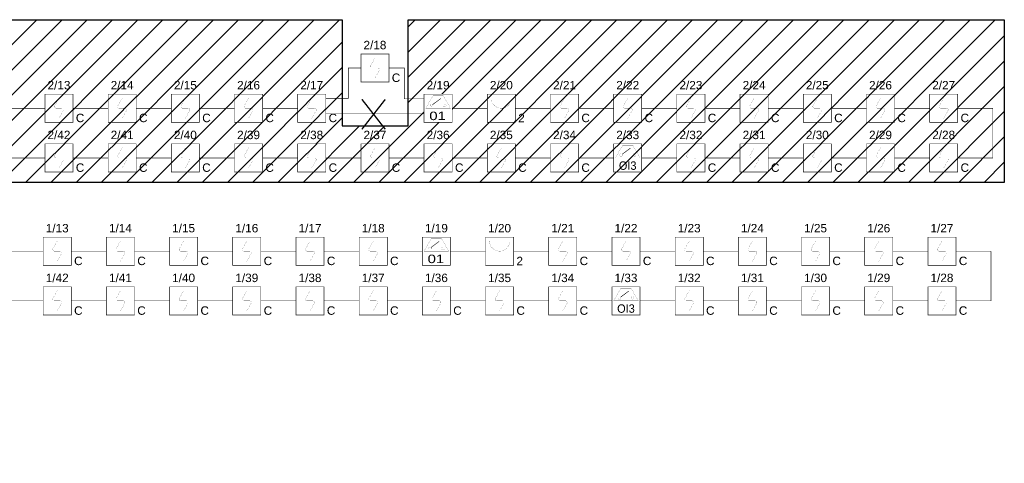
# Model space of a CAD drawing. Header units: millimetres. Extents: x 4005 to 9827, y 3530 to 6829.
# Tile 4 of 5: x 6669 to 8422, y 5596 to 6385. Entities that reach past the tile are written whole.
import ezdxf
from ezdxf.enums import TextEntityAlignment as Align

# ---------------------------------------------------------------- set-up
doc = ezdxf.new("R2010")
doc.units = ezdxf.units.MM
doc.set_wipeout_variables(frame=1)
for name, color, linetype in [('_IE_SAP_elementy', 1, 'Continuous'), ('_IE_SSP istniejace', 251, 'Continuous'), ('_IT_YnTKSYewk 1x2x08', 240, 'Continuous'), ('POLON ALFA', 150, 'Continuous'), ('SAP_elementy', 1, 'Continuous'), ('SchSec_adres_wejscia', 4, 'Continuous')]:
    doc.layers.add(name, color=color, linetype=linetype)
doc.styles.add('ARIAL', font='txt')
doc.styles.get("Standard").update_dxf_attribs({"font": 'arial.ttf'})

# ---------------------------------------------------------------- blocks, each defined once
blk = doc.blocks.new('*U107')
blk.add_wipeout([(-12.5, -12.5), (-12.5, 12.5), (12.5, 12.5), (12.5, -12.5)])
at = {"const_width": 0.5}
blk.add_lwpolyline([(-12.5, -12.5), (-12.5, 12.5), (12.5, 12.5), (12.5, -12.5)], close=True, dxfattribs=at)
at = {"const_width": 0.1}
blk.add_lwpolyline([(0, 9), (-3.79, 2.23, 0.572988), (-2.48, 0), (2.48, 0, -0.572988), (3.79, -2.23), (0, -9)], format="xyb", dxfattribs=at)
at = {"insert": (15, -12.5), "char_height": 7.5, "attachment_point": 7}
blk.add_mtext_dynamic_manual_height_columns('\\pxql;{\\fArial|b0|i0|c238|p34;C}', width=19.2438, gutter_width=10, heights=[0], dxfattribs=at)
blk = doc.blocks.new('*U112')
blk.add_wipeout([(-25, -25), (-25, 25), (25, 25), (25, -25)])
at = {"const_width": 1}
blk.add_lwpolyline([(-25, -25), (-25, 25), (25, 25), (25, -25)], close=True, dxfattribs=at)
at = {"const_width": 0.2}
blk.add_lwpolyline([(-18, 18), (-18, 18, 0.414214), (0, 0), (0, 0), (0, -18), (0, 0), (0, 0, 0.414214), (18, 18), (18, 18)], format="xyb", dxfattribs=at)
at = {"insert": (30, -25), "char_height": 15, "attachment_point": 7}
blk.add_mtext_dynamic_manual_height_columns('\\pxql;2', width=19.244, gutter_width=10, heights=[0], dxfattribs=at)
at = {"layer": 'SchSec_adres_wejscia', "flags": 8}
blk.add_attdef('WEJ_1', text='', height=16, dxfattribs=at).set_placement((0, 29), align=Align.CENTER)
blk = doc.blocks.new('*U115')
blk.add_wipeout([(-12.5, -12.5), (-12.5, 12.5), (12.5, 12.5), (12.5, -12.5)])
at = {"const_width": 0.5}
blk.add_lwpolyline([(-12.5, -12.5), (-12.5, 12.5), (12.5, 12.5), (12.5, -12.5)], close=True, dxfattribs=at)
at = {"const_width": 0.1}
blk.add_lwpolyline([(0, 9), (-3.79, 2.23, 0.572988), (-2.48, 0), (2.48, 0, -0.572988), (3.79, -2.23), (0, -9)], format="xyb", dxfattribs=at)
at = {"insert": (15, -12.5), "char_height": 7.5, "attachment_point": 7}
blk.add_mtext_dynamic_manual_height_columns('\\pxql;{\\fArial|b0|i0|c238|p34;C}', width=19.2438, gutter_width=10, heights=[0], dxfattribs=at)
blk = doc.blocks.new('*U117')
blk.add_wipeout([(-12.5, -12.5), (-12.5, 12.5), (12.5, 12.5), (12.5, -12.5)])
at = {"const_width": 0.5}
blk.add_lwpolyline([(-12.5, -12.5), (-12.5, 12.5), (12.5, 12.5), (12.5, -12.5)], close=True, dxfattribs=at)
at = {"const_width": 0.1}
blk.add_lwpolyline([(0, 9), (-3.79, 2.23, 0.572988), (-2.48, 0), (2.48, 0, -0.572988), (3.79, -2.23), (0, -9)], format="xyb", dxfattribs=at)
at = {"insert": (15, -12.5), "char_height": 7.5, "attachment_point": 7}
blk.add_mtext_dynamic_manual_height_columns('\\pxql;{\\fArial|b0|i0|c238|p34;C}', width=19.2438, gutter_width=10, heights=[0], dxfattribs=at)
blk = doc.blocks.new('*U119')
blk.add_wipeout([(-12.5, -12.5), (-12.5, 12.5), (12.5, 12.5), (12.5, -12.5)])
at = {"const_width": 0.5}
blk.add_lwpolyline([(-12.5, -12.5), (-12.5, 12.5), (12.5, 12.5), (12.5, -12.5)], close=True, dxfattribs=at)
at = {"const_width": 0.1}
blk.add_lwpolyline([(0, 9), (-3.79, 2.23, 0.572988), (-2.48, 0), (2.48, 0, -0.572988), (3.79, -2.23), (0, -9)], format="xyb", dxfattribs=at)
at = {"insert": (15, -12.5), "char_height": 7.5, "attachment_point": 7}
blk.add_mtext_dynamic_manual_height_columns('\\pxql;{\\fArial|b0|i0|c238|p34;C}', width=19.2438, gutter_width=10, heights=[0], dxfattribs=at)
blk = doc.blocks.new('*U121')
blk.add_wipeout([(-12.5, -12.5), (-12.5, 12.5), (12.5, 12.5), (12.5, -12.5)])
at = {"const_width": 0.5}
blk.add_lwpolyline([(-12.5, -12.5), (-12.5, 12.5), (12.5, 12.5), (12.5, -12.5)], close=True, dxfattribs=at)
at = {"const_width": 0.1}
blk.add_lwpolyline([(0, 9), (-3.79, 2.23, 0.572988), (-2.48, 0), (2.48, 0, -0.572988), (3.79, -2.23), (0, -9)], format="xyb", dxfattribs=at)
at = {"insert": (15, -12.5), "char_height": 7.5, "attachment_point": 7}
blk.add_mtext_dynamic_manual_height_columns('\\pxql;{\\fArial|b0|i0|c238|p34;C}', width=19.2438, gutter_width=10, heights=[0], dxfattribs=at)
blk = doc.blocks.new('*U123')
blk.add_wipeout([(-12.5, -12.5), (-12.5, 12.5), (12.5, 12.5), (12.5, -12.5)])
at = {"const_width": 0.5}
blk.add_lwpolyline([(-12.5, -12.5), (-12.5, 12.5), (12.5, 12.5), (12.5, -12.5)], close=True, dxfattribs=at)
at = {"const_width": 0.1}
blk.add_lwpolyline([(0, 9), (-3.79, 2.23, 0.572988), (-2.48, 0), (2.48, 0, -0.572988), (3.79, -2.23), (0, -9)], format="xyb", dxfattribs=at)
at = {"insert": (15, -12.5), "char_height": 7.5, "attachment_point": 7}
blk.add_mtext_dynamic_manual_height_columns('\\pxql;{\\fArial|b0|i0|c238|p34;C}', width=19.2438, gutter_width=10, heights=[0], dxfattribs=at)
blk = doc.blocks.new('*U125')
blk.add_wipeout([(-12.5, -12.5), (-12.5, 12.5), (12.5, 12.5), (12.5, -12.5)])
at = {"const_width": 0.5}
blk.add_lwpolyline([(-12.5, -12.5), (-12.5, 12.5), (12.5, 12.5), (12.5, -12.5)], close=True, dxfattribs=at)
at = {"const_width": 0.1}
blk.add_lwpolyline([(0, 9), (-3.79, 2.23, 0.572988), (-2.48, 0), (2.48, 0, -0.572988), (3.79, -2.23), (0, -9)], format="xyb", dxfattribs=at)
at = {"insert": (15, -12.5), "char_height": 7.5, "attachment_point": 7}
blk.add_mtext_dynamic_manual_height_columns('\\pxql;{\\fArial|b0|i0|c238|p34;C}', width=19.2438, gutter_width=10, heights=[0], dxfattribs=at)
blk = doc.blocks.new('*U127')
blk.add_wipeout([(-12.5, -12.5), (-12.5, 12.5), (12.5, 12.5), (12.5, -12.5)])
at = {"const_width": 0.5}
blk.add_lwpolyline([(-12.5, -12.5), (-12.5, 12.5), (12.5, 12.5), (12.5, -12.5)], close=True, dxfattribs=at)
at = {"const_width": 0.1}
blk.add_lwpolyline([(0, 9), (-3.79, 2.23, 0.572988), (-2.48, 0), (2.48, 0, -0.572988), (3.79, -2.23), (0, -9)], format="xyb", dxfattribs=at)
at = {"insert": (15, -12.5), "char_height": 7.5, "attachment_point": 7}
blk.add_mtext_dynamic_manual_height_columns('\\pxql;{\\fArial|b0|i0|c238|p34;C}', width=19.2438, gutter_width=10, heights=[0], dxfattribs=at)
blk = doc.blocks.new('*U129')
blk.add_wipeout([(-12.5, -12.5), (-12.5, 12.5), (12.5, 12.5), (12.5, -12.5)])
at = {"const_width": 0.5}
blk.add_lwpolyline([(-12.5, -12.5), (-12.5, 12.5), (12.5, 12.5), (12.5, -12.5)], close=True, dxfattribs=at)
at = {"const_width": 0.1}
blk.add_lwpolyline([(0, 9), (-3.79, 2.23, 0.572988), (-2.48, 0), (2.48, 0, -0.572988), (3.79, -2.23), (0, -9)], format="xyb", dxfattribs=at)
at = {"insert": (15, -12.5), "char_height": 7.5, "attachment_point": 7}
blk.add_mtext_dynamic_manual_height_columns('\\pxql;{\\fArial|b0|i0|c238|p34;C}', width=19.2438, gutter_width=10, heights=[0], dxfattribs=at)
blk = doc.blocks.new('*U132')
blk.add_wipeout([(-12.5, -12.5), (-12.5, 12.5), (12.5, 12.5), (12.5, -12.5)])
at = {"const_width": 0.5}
blk.add_lwpolyline([(-12.5, -12.5), (-12.5, 12.5), (12.5, 12.5), (12.5, -12.5)], close=True, dxfattribs=at)
at = {"const_width": 0.1}
blk.add_lwpolyline([(0, 9), (-3.79, 2.23, 0.572988), (-2.48, 0), (2.48, 0, -0.572988), (3.79, -2.23), (0, -9)], format="xyb", dxfattribs=at)
at = {"insert": (15, -12.5), "char_height": 7.5, "attachment_point": 7}
blk.add_mtext_dynamic_manual_height_columns('\\pxql;{\\fArial|b0|i0|c238|p34;C}', width=19.2438, gutter_width=10, heights=[0], dxfattribs=at)
blk = doc.blocks.new('*U134')
blk.add_wipeout([(-12.5, -12.5), (-12.5, 12.5), (12.5, 12.5), (12.5, -12.5)])
at = {"const_width": 0.5}
blk.add_lwpolyline([(-12.5, -12.5), (-12.5, 12.5), (12.5, 12.5), (12.5, -12.5)], close=True, dxfattribs=at)
at = {"const_width": 0.1}
blk.add_lwpolyline([(0, 9), (-3.79, 2.23, 0.572988), (-2.48, 0), (2.48, 0, -0.572988), (3.79, -2.23), (0, -9)], format="xyb", dxfattribs=at)
at = {"insert": (15, -12.5), "char_height": 7.5, "attachment_point": 7}
blk.add_mtext_dynamic_manual_height_columns('\\pxql;{\\fArial|b0|i0|c238|p34;C}', width=19.2438, gutter_width=10, heights=[0], dxfattribs=at)
blk = doc.blocks.new('*U136')
blk.add_wipeout([(-12.5, -12.5), (-12.5, 12.5), (12.5, 12.5), (12.5, -12.5)])
at = {"const_width": 0.5}
blk.add_lwpolyline([(-12.5, -12.5), (-12.5, 12.5), (12.5, 12.5), (12.5, -12.5)], close=True, dxfattribs=at)
at = {"const_width": 0.1}
blk.add_lwpolyline([(0, 9), (-3.79, 2.23, 0.572988), (-2.48, 0), (2.48, 0, -0.572988), (3.79, -2.23), (0, -9)], format="xyb", dxfattribs=at)
at = {"insert": (15, -12.5), "char_height": 7.5, "attachment_point": 7}
blk.add_mtext_dynamic_manual_height_columns('\\pxql;{\\fArial|b0|i0|c238|p34;C}', width=19.2438, gutter_width=10, heights=[0], dxfattribs=at)
blk = doc.blocks.new('*U138')
blk.add_wipeout([(-12.5, -12.5), (-12.5, 12.5), (12.5, 12.5), (12.5, -12.5)])
at = {"const_width": 0.5}
blk.add_lwpolyline([(-12.5, -12.5), (-12.5, 12.5), (12.5, 12.5), (12.5, -12.5)], close=True, dxfattribs=at)
at = {"const_width": 0.1}
blk.add_lwpolyline([(0, 9), (-3.79, 2.23, 0.572988), (-2.48, 0), (2.48, 0, -0.572988), (3.79, -2.23), (0, -9)], format="xyb", dxfattribs=at)
at = {"insert": (15, -12.5), "char_height": 7.5, "attachment_point": 7}
blk.add_mtext_dynamic_manual_height_columns('\\pxql;{\\fArial|b0|i0|c238|p34;C}', width=19.2438, gutter_width=10, heights=[0], dxfattribs=at)
blk = doc.blocks.new('*U143')
blk.add_wipeout([(-12.5, -12.5), (-12.5, 12.5), (12.5, 12.5), (12.5, -12.5)])
at = {"const_width": 0.5}
blk.add_lwpolyline([(-12.5, -12.5), (-12.5, 12.5), (12.5, 12.5), (12.5, -12.5)], close=True, dxfattribs=at)
at = {"const_width": 0.1}
blk.add_lwpolyline([(0, 9), (-3.79, 2.23, 0.572988), (-2.48, 0), (2.48, 0, -0.572988), (3.79, -2.23), (0, -9)], format="xyb", dxfattribs=at)
at = {"insert": (15, -12.5), "char_height": 7.5, "attachment_point": 7}
blk.add_mtext_dynamic_manual_height_columns('\\pxql;{\\fArial|b0|i0|c238|p34;C}', width=19.2438, gutter_width=10, heights=[0], dxfattribs=at)
blk = doc.blocks.new('*U145')
blk.add_wipeout([(-12.5, -12.5), (-12.5, 12.5), (12.5, 12.5), (12.5, -12.5)])
at = {"const_width": 0.5}
blk.add_lwpolyline([(-12.5, -12.5), (-12.5, 12.5), (12.5, 12.5), (12.5, -12.5)], close=True, dxfattribs=at)
at = {"const_width": 0.1}
blk.add_lwpolyline([(0, 9), (-3.79, 2.23, 0.572988), (-2.48, 0), (2.48, 0, -0.572988), (3.79, -2.23), (0, -9)], format="xyb", dxfattribs=at)
at = {"insert": (15, -12.5), "char_height": 7.5, "attachment_point": 7}
blk.add_mtext_dynamic_manual_height_columns('\\pxql;{\\fArial|b0|i0|c238|p34;C}', width=19.2438, gutter_width=10, heights=[0], dxfattribs=at)
blk = doc.blocks.new('*U147')
blk.add_wipeout([(-12.5, -12.5), (-12.5, 12.5), (12.5, 12.5), (12.5, -12.5)])
at = {"const_width": 0.5}
blk.add_lwpolyline([(-12.5, -12.5), (-12.5, 12.5), (12.5, 12.5), (12.5, -12.5)], close=True, dxfattribs=at)
at = {"const_width": 0.1}
blk.add_lwpolyline([(0, 9), (-3.79, 2.23, 0.572988), (-2.48, 0), (2.48, 0, -0.572988), (3.79, -2.23), (0, -9)], format="xyb", dxfattribs=at)
at = {"insert": (15, -12.5), "char_height": 7.5, "attachment_point": 7}
blk.add_mtext_dynamic_manual_height_columns('\\pxql;{\\fArial|b0|i0|c238|p34;C}', width=19.2438, gutter_width=10, heights=[0], dxfattribs=at)
blk = doc.blocks.new('*U149')
blk.add_wipeout([(-12.5, -12.5), (-12.5, 12.5), (12.5, 12.5), (12.5, -12.5)])
at = {"const_width": 0.5}
blk.add_lwpolyline([(-12.5, -12.5), (-12.5, 12.5), (12.5, 12.5), (12.5, -12.5)], close=True, dxfattribs=at)
at = {"const_width": 0.1}
blk.add_lwpolyline([(0, 9), (-3.79, 2.23, 0.572988), (-2.48, 0), (2.48, 0, -0.572988), (3.79, -2.23), (0, -9)], format="xyb", dxfattribs=at)
at = {"insert": (15, -12.5), "char_height": 7.5, "attachment_point": 7}
blk.add_mtext_dynamic_manual_height_columns('\\pxql;{\\fArial|b0|i0|c238|p34;C}', width=19.2438, gutter_width=10, heights=[0], dxfattribs=at)
blk = doc.blocks.new('*U151')
blk.add_wipeout([(-12.5, -12.5), (-12.5, 12.5), (12.5, 12.5), (12.5, -12.5)])
at = {"const_width": 0.5}
blk.add_lwpolyline([(-12.5, -12.5), (-12.5, 12.5), (12.5, 12.5), (12.5, -12.5)], close=True, dxfattribs=at)
at = {"const_width": 0.1}
blk.add_lwpolyline([(0, 9), (-3.79, 2.23, 0.572988), (-2.48, 0), (2.48, 0, -0.572988), (3.79, -2.23), (0, -9)], format="xyb", dxfattribs=at)
at = {"insert": (15, -12.5), "char_height": 7.5, "attachment_point": 7}
blk.add_mtext_dynamic_manual_height_columns('\\pxql;{\\fArial|b0|i0|c238|p34;C}', width=19.2438, gutter_width=10, heights=[0], dxfattribs=at)
blk = doc.blocks.new('*U153')
blk.add_wipeout([(-12.5, -12.5), (-12.5, 12.5), (12.5, 12.5), (12.5, -12.5)])
at = {"const_width": 0.5}
blk.add_lwpolyline([(-12.5, -12.5), (-12.5, 12.5), (12.5, 12.5), (12.5, -12.5)], close=True, dxfattribs=at)
at = {"const_width": 0.1}
blk.add_lwpolyline([(0, 9), (-3.79, 2.23, 0.572988), (-2.48, 0), (2.48, 0, -0.572988), (3.79, -2.23), (0, -9)], format="xyb", dxfattribs=at)
at = {"insert": (15, -12.5), "char_height": 7.5, "attachment_point": 7}
blk.add_mtext_dynamic_manual_height_columns('\\pxql;{\\fArial|b0|i0|c238|p34;C}', width=19.2438, gutter_width=10, heights=[0], dxfattribs=at)
blk = doc.blocks.new('*U155')
blk.add_wipeout([(-12.5, -12.5), (-12.5, 12.5), (12.5, 12.5), (12.5, -12.5)])
at = {"const_width": 0.5}
blk.add_lwpolyline([(-12.5, -12.5), (-12.5, 12.5), (12.5, 12.5), (12.5, -12.5)], close=True, dxfattribs=at)
at = {"const_width": 0.1}
blk.add_lwpolyline([(0, 9), (-3.79, 2.23, 0.572988), (-2.48, 0), (2.48, 0, -0.572988), (3.79, -2.23), (0, -9)], format="xyb", dxfattribs=at)
at = {"insert": (15, -12.5), "char_height": 7.5, "attachment_point": 7}
blk.add_mtext_dynamic_manual_height_columns('\\pxql;{\\fArial|b0|i0|c238|p34;C}', width=19.2438, gutter_width=10, heights=[0], dxfattribs=at)
blk = doc.blocks.new('*U157')
blk.add_wipeout([(-12.5, -12.5), (-12.5, 12.5), (12.5, 12.5), (12.5, -12.5)])
at = {"const_width": 0.5}
blk.add_lwpolyline([(-12.5, -12.5), (-12.5, 12.5), (12.5, 12.5), (12.5, -12.5)], close=True, dxfattribs=at)
at = {"const_width": 0.1}
blk.add_lwpolyline([(0, 9), (-3.79, 2.23, 0.572988), (-2.48, 0), (2.48, 0, -0.572988), (3.79, -2.23), (0, -9)], format="xyb", dxfattribs=at)
at = {"insert": (15, -12.5), "char_height": 7.5, "attachment_point": 7}
blk.add_mtext_dynamic_manual_height_columns('\\pxql;{\\fArial|b0|i0|c238|p34;C}', width=19.2438, gutter_width=10, heights=[0], dxfattribs=at)
blk = doc.blocks.new('*U159')
blk.add_wipeout([(-12.5, -12.5), (-12.5, 12.5), (12.5, 12.5), (12.5, -12.5)])
at = {"const_width": 0.5}
blk.add_lwpolyline([(-12.5, -12.5), (-12.5, 12.5), (12.5, 12.5), (12.5, -12.5)], close=True, dxfattribs=at)
at = {"const_width": 0.1}
blk.add_lwpolyline([(0, 9), (-3.79, 2.23, 0.572988), (-2.48, 0), (2.48, 0, -0.572988), (3.79, -2.23), (0, -9)], format="xyb", dxfattribs=at)
at = {"insert": (15, -12.5), "char_height": 7.5, "attachment_point": 7}
blk.add_mtext_dynamic_manual_height_columns('\\pxql;{\\fArial|b0|i0|c238|p34;C}', width=19.2438, gutter_width=10, heights=[0], dxfattribs=at)
blk = doc.blocks.new('G$C4B0BEC18')
at = {"color": 6}
blk.add_wipeout([(-39.2, -30), (-39.2, 20), (10.8, 20), (10.8, -30)], dxfattribs=at).dxf.layer = '_IE_SAP_elementy'
at = {"layer": '_IE_SAP_elementy', "color": 6}
for points, const_width in [([(-39.2, -30), (-39.2, 20), (10.8, 20), (10.8, -30)], 1), ([(-36.2, -5), (-23.5, 17), (-4.9, 17), (7.8, -5)], 0.22)]:
    blk.add_lwpolyline(points, close=True, dxfattribs=dict(at, const_width=const_width))
at = {"layer": '_IE_SAP_elementy', "color": 6, "const_width": 0.2}
for points in [[(-28.5, 0), (-28.5, 0, -0.414214), (-26, 2.5), (-26, 2.5, -0.414214), (-23.5, 0), (-23.5, 0, -0.414214), (-26, -2.5), (-26, -2.5, -0.414214)], [(0, 0), (0, 0, 0.414214), (-2.5, 2.5), (-2.5, 2.5, 0.414214), (-5, 0), (-5, 0, 0.414214), (-2.5, -2.5), (-2.5, -2.5, 0.414214)]]:
    blk.add_lwpolyline(points, format="xyb", close=True, dxfattribs=at)
at = {"layer": '_IE_SAP_elementy', "color": 6, "const_width": 1}
blk.add_lwpolyline([(-23.9, 1.5), (-9.1, 12.5)], dxfattribs=at)
at = {"layer": '_IE_SAP_elementy', "color": 6, "style": 'ARIAL', "width": 0.926655}
blk.add_text('OI3', height=15, dxfattribs=at).set_placement((-29.9, -26.2), (1.4, -26.2), align=Align.FIT)
blk = doc.blocks.new('*U110')
at = {"color": 6}
blk.add_wipeout([(-25, -25), (-25, 25), (25, 25), (25, -25)], dxfattribs=at)
for points, const_width in [([(-25, -25), (-25, 25), (25, 25), (25, -25)], 1), ([(-22, 0), (-9.3, 22), (9.3, 22), (22, 0)], 0.22)]:
    blk.add_lwpolyline(points, close=True, dxfattribs=dict(at, const_width=const_width))
at = {"color": 6, "const_width": 1}
blk.add_lwpolyline([(-9.7, 6.5), (5.1, 17.5)], dxfattribs=at)
at = {"color": 6, "const_width": 0.2}
for points in [[(-14.2, 5), (-14.2, 5, -0.414214), (-11.7, 7.5), (-11.7, 7.5, -0.414214), (-9.2, 5), (-9.2, 5, -0.414214), (-11.7, 2.5), (-11.7, 2.5, -0.414214)], [(14.2, 5), (14.2, 5, 0.414214), (11.7, 7.5), (11.7, 7.5, 0.414214), (9.2, 5), (9.2, 5, 0.414214), (11.7, 2.5), (11.7, 2.5, 0.414214)]]:
    blk.add_lwpolyline(points, format="xyb", close=True, dxfattribs=at)
at = {"color": 6, "style": 'ARIAL', "width": 1.258108}
blk.add_text('01', height=15, dxfattribs=at).set_placement((-15.6, -21.2), (13.7, -21.2), align=Align.FIT)

msp = doc.modelspace()

# ---------------------------------------------------------------- linework, layer by layer
at = {"color": 1, "const_width": 2.5}
for points in [[(7278.5, 6190.5), (7320.1, 6243.7)], [(7320.1, 6190.5), (7278.5, 6243.7)]]:
    msp.add_lwpolyline(points, dxfattribs=at)
at = {"layer": '_IE_SSP istniejace', "const_width": 1}
for points in [[(6714.2, 6227.9), (6651.7, 6227.9)], [(7501.7, 6227.9), (7439.2, 6227.9)], [(8401.7, 6227.9), (8401.7, 6139.5)]]:
    msp.add_lwpolyline(points, dxfattribs=at)
at = {"layer": '_IT_YnTKSYewk 1x2x08', "const_width": 1}
for points in [[(6711.1, 5973.6), (6648.6, 5973.6)], [(7498.6, 5973.6), (7436.1, 5973.6)], [(8398.6, 5973.6), (8398.6, 5885.2)]]:
    msp.add_lwpolyline(points, dxfattribs=at)

# ---------------------------------------------------------------- block references
at = {"color": 4}
msp.add_blockref('G$C4B0BEC18', (7762.8, 5890.2), dxfattribs=at)

# ---------------------------------------------------------------- texts
at = {"layer": '_IE_SSP istniejace', "color": 30, "char_height": 15, "width": 50, "attachment_point": 1}
for s, insert in [('\\pxqc;2/13', (6714.2, 6276.4)), ('\\pxqc;2/14', (6826.7, 6276.4)), ('\\pxqc;2/15', (6939.2, 6276.4)), ('\\pxqc;2/16', (7051.7, 6276.4)), ('\\pxqc;2/17', (7164.2, 6276.4)), ('\\pxqc;2/19', (7389.2, 6276.4)), ('\\pxqc;2/21', (7614.2, 6276.4)), ('\\pxqc;2/22', (7726.7, 6276.4)), ('\\pxqc;2/23', (7839.2, 6276.4)), ('\\pxqc;2/24', (7951.7, 6276.4)), ('\\pxqc;2/25', (8064.2, 6276.4)), ('\\pxqc;2/26', (8176.7, 6276.4)), ('\\pxqc;2/27', (8289.2, 6276.4)), ('\\pxqc;2/42', (6714.2, 6187.9)), ('\\pxqc;2/41', (6826.7, 6187.9)), ('\\pxqc;2/40', (6939.2, 6187.9)), ('\\pxqc;2/39', (7051.7, 6187.9)), ('\\pxqc;2/38', (7164.2, 6187.9)), ('\\pxqc;2/37', (7276.7, 6187.9)), ('\\pxqc;2/36', (7389.2, 6187.9)), ('\\pxqc;2/35', (7501.7, 6187.9)), ('\\pxqc;2/34', (7614.2, 6187.9)), ('\\pxqc;2/33', (7726.7, 6187.9)), ('\\pxqc;2/32', (7839.2, 6187.9)), ('\\pxqc;2/31', (7951.7, 6187.9)), ('\\pxqc;2/30', (8064.2, 6187.9)), ('\\pxqc;2/29', (8176.7, 6187.9)), ('\\pxqc;2/28', (8289.2, 6187.9))]:
    msp.add_mtext(s, dxfattribs=dict(at, insert=insert))
at = {"layer": 'POLON ALFA', "color": 30, "char_height": 15, "width": 50, "attachment_point": 1}
for s, insert in [('\\pxqc;2/18', (7276.7, 6347.8)), ('\\pxqc;1/13', (6711.1, 6022)), ('\\pxqc;1/14', (6823.6, 6022)), ('\\pxqc;1/15', (6936.1, 6022)), ('\\pxqc;1/16', (7048.6, 6022)), ('\\pxqc;1/17', (7161.1, 6022)), ('\\pxqc;1/18', (7273.6, 6022)), ('\\pxqc;1/21', (7611.1, 6022)), ('\\pxqc;1/22', (7723.6, 6022)), ('\\pxqc;1/23', (7836.1, 6022)), ('\\pxqc;1/24', (7948.6, 6022)), ('\\pxqc;1/25', (8061.1, 6022)), ('\\pxqc;1/26', (8173.6, 6022)), ('\\pxqc;1/27', (8286.1, 6022)), ('\\pxqc;1/42', (6711.1, 5933.6)), ('\\pxqc;1/41', (6823.6, 5933.6)), ('\\pxqc;1/40', (6936.1, 5933.6)), ('\\pxqc;1/39', (7048.6, 5933.6)), ('\\pxqc;1/38', (7161.1, 5933.6)), ('\\pxqc;1/37', (7273.6, 5933.6)), ('\\pxqc;1/36', (7386.1, 5933.6)), ('\\pxqc;1/35', (7498.6, 5933.6)), ('\\pxqc;1/34', (7611.1, 5933.6)), ('\\pxqc;1/32', (7836.1, 5933.6)), ('\\pxqc;1/31', (7948.6, 5933.6)), ('\\pxqc;1/30', (8061.1, 5933.6)), ('\\pxqc;1/29', (8173.6, 5933.6)), ('\\pxqc;1/28', (8286.1, 5933.6))]:
    msp.add_mtext(s, dxfattribs=dict(at, insert=insert))

# ---------------------------------------------------------------- next in the draw order: block references
at = {"layer": '_IE_SAP_elementy', "xscale": 2, "yscale": 2, "zscale": 2}
for name, p in [('*U107', (7301.7, 6299.4)), ('*U107', (6736.1, 5973.6)), ('*U159', (6736.1, 5885.2)), ('*U157', (6848.6, 5885.2)), ('*U155', (6961.1, 5885.2)), ('*U153', (7073.6, 5885.2)), ('*U151', (7186.1, 5885.2)), ('*U149', (7298.6, 5885.2)), ('*U147', (7411.1, 5885.2)), ('*U145', (7523.6, 5885.2)), ('*U143', (7636.1, 5885.2)), ('*U138', (7861.1, 5885.2)), ('*U136', (7973.6, 5885.2)), ('*U134', (8086.1, 5885.2)), ('*U132', (8198.6, 5885.2)), ('*U129', (8311.1, 5885.2))]:
    msp.add_blockref(name, p, dxfattribs=at)
at = {"layer": '_IE_SSP istniejace', "xscale": 2, "yscale": 2, "zscale": 2}
for name, p in [('*U107', (6739.2, 6227.9)), ('*U159', (6739.2, 6139.5)), ('*U157', (6851.7, 6139.5)), ('*U155', (6964.2, 6139.5)), ('*U153', (7076.7, 6139.5)), ('*U151', (7189.2, 6139.5)), ('*U149', (7301.7, 6139.5)), ('*U147', (7414.2, 6139.5)), ('*U145', (7526.7, 6139.5)), ('*U143', (7639.2, 6139.5)), ('*U138', (7864.2, 6139.5)), ('*U136', (7976.7, 6139.5)), ('*U134', (8089.2, 6139.5)), ('*U132', (8201.7, 6139.5)), ('*U129', (8314.2, 6139.5))]:
    msp.add_blockref(name, p, dxfattribs=at)
at = {"layer": '_IE_SSP istniejace'}
msp.add_blockref('*U112', (7526.7, 6227.9), dxfattribs=at)
at = {"layer": 'SAP_elementy'}
msp.add_blockref('*U112', (7523.6, 5973.6), dxfattribs=at)

# ---------------------------------------------------------------- next in the draw order: texts
at = {"layer": 'POLON ALFA', "color": 30, "insert": (7723.6, 5933.6), "char_height": 15, "width": 50, "attachment_point": 1}
msp.add_mtext('\\pxqc;1/33', dxfattribs=at)

# ---------------------------------------------------------------- next in the draw order: linework, layer by layer
at = {"layer": '_IE_SSP istniejace', "const_width": 1}
for points in [[(6826.7, 6227.9), (6764.2, 6227.9)], [(7614.2, 6227.9), (7551.7, 6227.9)], [(6714.2, 6139.5), (6651.7, 6139.5)], [(6826.7, 6139.5), (6764.2, 6139.5)], [(6939.2, 6139.5), (6876.7, 6139.5)], [(7051.7, 6139.5), (6989.2, 6139.5)], [(7164.2, 6139.5), (7101.7, 6139.5)], [(7276.7, 6139.5), (7214.2, 6139.5)], [(7389.2, 6139.5), (7326.7, 6139.5)], [(7501.7, 6139.5), (7439.2, 6139.5)], [(7614.2, 6139.5), (7551.7, 6139.5)], [(7726.7, 6139.5), (7664.2, 6139.5)], [(7839.2, 6139.5), (7776.7, 6139.5)], [(7951.7, 6139.5), (7889.2, 6139.5)], [(8064.2, 6139.5), (8001.7, 6139.5)], [(8176.7, 6139.5), (8114.2, 6139.5)], [(8289.2, 6139.5), (8226.7, 6139.5)], [(8401.7, 6139.5), (8339.2, 6139.5)]]:
    msp.add_lwpolyline(points, dxfattribs=at)
at = {"layer": '_IT_YnTKSYewk 1x2x08', "const_width": 1}
for points in [[(6823.6, 5973.6), (6761.1, 5973.6)], [(7611.1, 5973.6), (7548.6, 5973.6)], [(6711.1, 5885.2), (6648.6, 5885.2)], [(6823.6, 5885.2), (6761.1, 5885.2)], [(6936.1, 5885.2), (6873.6, 5885.2)], [(7048.6, 5885.2), (6986.1, 5885.2)], [(7161.1, 5885.2), (7098.6, 5885.2)], [(7273.6, 5885.2), (7211.1, 5885.2)], [(7386.1, 5885.2), (7323.6, 5885.2)], [(7498.6, 5885.2), (7436.1, 5885.2)], [(7611.1, 5885.2), (7548.6, 5885.2)], [(7723.6, 5885.2), (7661.1, 5885.2)], [(7836.1, 5885.2), (7773.6, 5885.2)], [(7948.6, 5885.2), (7886.1, 5885.2)], [(8061.1, 5885.2), (7998.6, 5885.2)], [(8173.6, 5885.2), (8111.1, 5885.2)], [(8286.1, 5885.2), (8223.6, 5885.2)], [(8398.6, 5885.2), (8336.1, 5885.2)]]:
    msp.add_lwpolyline(points, dxfattribs=at)

# ---------------------------------------------------------------- next in the draw order: texts
at = {"layer": '_IE_SSP istniejace', "color": 30, "insert": (7501.7, 6276.4), "char_height": 15, "width": 50, "attachment_point": 1}
msp.add_mtext('\\pxqc;2/20', dxfattribs=at)
at = {"layer": 'POLON ALFA', "color": 30, "insert": (7498.6, 6022), "char_height": 15, "width": 50, "attachment_point": 1}
msp.add_mtext('\\pxqc;1/20', dxfattribs=at)

# ---------------------------------------------------------------- next in the draw order: block references
at = {"layer": '_IE_SAP_elementy', "xscale": 2, "yscale": 2, "zscale": 2}
for name, p in [('*U107', (6848.6, 5973.6)), ('*U115', (7636.1, 5973.6))]:
    msp.add_blockref(name, p, dxfattribs=at)
at = {"layer": '_IE_SSP istniejace', "xscale": 2, "yscale": 2, "zscale": 2}
for name, p in [('*U107', (6851.7, 6227.9)), ('*U115', (7639.2, 6227.9))]:
    msp.add_blockref(name, p, dxfattribs=at)

# ---------------------------------------------------------------- next in the draw order: linework, layer by layer
at = {"layer": '_IE_SSP istniejace', "const_width": 1}
for points in [[(6939.2, 6227.9), (6876.7, 6227.9)], [(7726.7, 6227.9), (7664.2, 6227.9)]]:
    msp.add_lwpolyline(points, dxfattribs=at)
at = {"layer": '_IT_YnTKSYewk 1x2x08', "const_width": 1}
for points in [[(6936.1, 5973.6), (6873.6, 5973.6)], [(7723.6, 5973.6), (7661.1, 5973.6)]]:
    msp.add_lwpolyline(points, dxfattribs=at)

# ---------------------------------------------------------------- next in the draw order: block references
at = {"layer": '_IE_SAP_elementy', "xscale": 2, "yscale": 2, "zscale": 2}
for name, p in [('*U107', (6961.1, 5973.6)), ('*U117', (7748.6, 5973.6))]:
    msp.add_blockref(name, p, dxfattribs=at)
at = {"layer": '_IE_SSP istniejace', "xscale": 2, "yscale": 2, "zscale": 2}
for name, p in [('*U107', (6964.2, 6227.9)), ('*U117', (7751.7, 6227.9))]:
    msp.add_blockref(name, p, dxfattribs=at)

# ---------------------------------------------------------------- next in the draw order: linework, layer by layer
at = {"layer": '_IE_SSP istniejace', "const_width": 1}
for points in [[(7051.7, 6227.9), (6989.2, 6227.9)], [(7839.2, 6227.9), (7776.7, 6227.9)]]:
    msp.add_lwpolyline(points, dxfattribs=at)
at = {"layer": '_IT_YnTKSYewk 1x2x08', "const_width": 1}
for points in [[(7048.6, 5973.6), (6986.1, 5973.6)], [(7836.1, 5973.6), (7773.6, 5973.6)]]:
    msp.add_lwpolyline(points, dxfattribs=at)

# ---------------------------------------------------------------- next in the draw order: block references
at = {"layer": '_IE_SAP_elementy', "xscale": 2, "yscale": 2, "zscale": 2}
for name, p in [('*U107', (7073.6, 5973.6)), ('*U119', (7861.1, 5973.6))]:
    msp.add_blockref(name, p, dxfattribs=at)
at = {"layer": '_IE_SSP istniejace', "xscale": 2, "yscale": 2, "zscale": 2}
for name, p in [('*U107', (7076.7, 6227.9)), ('*U119', (7864.2, 6227.9))]:
    msp.add_blockref(name, p, dxfattribs=at)

# ---------------------------------------------------------------- next in the draw order: linework, layer by layer
at = {"layer": '_IE_SSP istniejace', "const_width": 1}
for points in [[(7164.2, 6227.9), (7101.7, 6227.9)], [(7951.7, 6227.9), (7889.2, 6227.9)]]:
    msp.add_lwpolyline(points, dxfattribs=at)
at = {"layer": '_IT_YnTKSYewk 1x2x08', "const_width": 1}
for points in [[(7161.1, 5973.6), (7098.6, 5973.6)], [(7948.6, 5973.6), (7886.1, 5973.6)]]:
    msp.add_lwpolyline(points, dxfattribs=at)

# ---------------------------------------------------------------- next in the draw order: block references
at = {"layer": '_IE_SAP_elementy', "xscale": 2, "yscale": 2, "zscale": 2}
for name, p in [('*U107', (7186.1, 5973.6)), ('*U121', (7973.6, 5973.6))]:
    msp.add_blockref(name, p, dxfattribs=at)
at = {"layer": '_IE_SSP istniejace', "xscale": 2, "yscale": 2, "zscale": 2}
for name, p in [('*U107', (7189.2, 6227.9)), ('*U121', (7976.7, 6227.9))]:
    msp.add_blockref(name, p, dxfattribs=at)

# ---------------------------------------------------------------- next in the draw order: linework, layer by layer
at = {"layer": '_IE_SSP istniejace', "const_width": 1}
msp.add_lwpolyline([(8064.2, 6227.9), (8001.7, 6227.9)], dxfattribs=at)
at = {"layer": '_IT_YnTKSYewk 1x2x08', "const_width": 1}
for points in [[(7214.2, 6245.5), (7254.5, 6245.5), (7254.5, 6299.4), (7276.7, 6299.4)], [(7326.7, 6218), (7214.2, 6218)], [(7273.6, 5973.6), (7211.1, 5973.6)], [(8061.1, 5973.6), (7998.6, 5973.6)]]:
    msp.add_lwpolyline(points, dxfattribs=at)

# ---------------------------------------------------------------- next in the draw order: block references
at = {"layer": '_IE_SAP_elementy', "xscale": 2, "yscale": 2, "zscale": 2}
for name, p in [('*U107', (7298.6, 5973.6)), ('*U123', (8086.1, 5973.6))]:
    msp.add_blockref(name, p, dxfattribs=at)
at = {"layer": '_IE_SSP istniejace', "xscale": 2, "yscale": 2, "zscale": 2}
msp.add_blockref('*U123', (8089.2, 6227.9), dxfattribs=at)

# ---------------------------------------------------------------- next in the draw order: linework, layer by layer
at = {"layer": '_IE_SSP istniejace', "const_width": 1}
msp.add_lwpolyline([(8176.7, 6227.9), (8114.2, 6227.9)], dxfattribs=at)
at = {"layer": '_IT_YnTKSYewk 1x2x08', "const_width": 1}
for points in [[(7386.1, 5973.6), (7323.6, 5973.6)], [(8173.6, 5973.6), (8111.1, 5973.6)]]:
    msp.add_lwpolyline(points, dxfattribs=at)

# ---------------------------------------------------------------- next in the draw order: block references
at = {"layer": '_IE_SAP_elementy', "color": 6}
msp.add_blockref('*U110', (7411.1, 5973.6), dxfattribs=at)
at = {"layer": '_IE_SAP_elementy', "xscale": 2, "yscale": 2, "zscale": 2}
msp.add_blockref('*U125', (8198.6, 5973.6), dxfattribs=at)
at = {"layer": '_IE_SSP istniejace', "xscale": 2, "yscale": 2, "zscale": 2}
msp.add_blockref('*U125', (8201.7, 6227.9), dxfattribs=at)

# ---------------------------------------------------------------- next in the draw order: linework, layer by layer
at = {"layer": '_IE_SSP istniejace', "const_width": 1}
msp.add_lwpolyline([(8289.2, 6227.9), (8226.7, 6227.9)], dxfattribs=at)
at = {"layer": '_IT_YnTKSYewk 1x2x08', "const_width": 1}
msp.add_lwpolyline([(8286.1, 5973.6), (8223.6, 5973.6)], dxfattribs=at)

# ---------------------------------------------------------------- next in the draw order: texts
at = {"layer": 'POLON ALFA', "color": 30, "insert": (7386.1, 6022), "char_height": 15, "width": 50, "attachment_point": 1}
msp.add_mtext('\\pxqc;1/19', dxfattribs=at)

# ---------------------------------------------------------------- next in the draw order: block references
at = {"layer": '_IE_SAP_elementy', "xscale": 2, "yscale": 2, "zscale": 2}
msp.add_blockref('*U127', (8311.1, 5973.6), dxfattribs=at)
at = {"layer": '_IE_SSP istniejace', "xscale": 2, "yscale": 2, "zscale": 2}
msp.add_blockref('*U127', (8314.2, 6227.9), dxfattribs=at)

# ---------------------------------------------------------------- next in the draw order: linework, layer by layer
at = {"color": 134}
msp.add_lwpolyline([(4458, 6385.4), (7243.4, 6385.4), (7243.4, 6196.6), (7360.6, 6196.6), (7360.6, 6385.4), (8422.1, 6385.4), (8422.1, 6096), (5788.1, 6096), (5788.1, 6196.7), (5669.1, 6196.7), (5669.1, 6096), (4458, 6096)], close=True, dxfattribs=at)
at = {"layer": '_IE_SSP istniejace', "const_width": 1}
msp.add_lwpolyline([(8401.7, 6227.9), (8339.2, 6227.9)], dxfattribs=at)
at = {"layer": '_IT_YnTKSYewk 1x2x08', "const_width": 1}
msp.add_lwpolyline([(8398.6, 5973.6), (8336.1, 5973.6)], dxfattribs=at)

# ---------------------------------------------------------------- next in the draw order: wipeouts: each hides what was drawn before it
msp.add_wipeout([(7726.7, 6114.5), (7726.7, 6164.5), (7776.7, 6164.5), (7776.7, 6114.5)]).dxf.layer = '_IE_SSP istniejace'

# ---------------------------------------------------------------- next in the draw order: hatches: boundary and pattern name
at = {"transparency": 33554687}
h = msp.add_hatch(dxfattribs=at)
h.set_pattern_fill('ANSI31', color=134, scale=10)
h.paths.add_polyline_path([(7151.8, 5495), (7151.8, 4844.3), (7439.8, 4844.3), (7439.8, 4793.8), (7706.4, 4793.8), (7706.4, 4346.5), (7097.4, 4346.5), (7097.4, 5495)])
h.paths.add_polyline_path([(6058.6, 4368.6), (4458, 4368.6), (4458, 4522.8), (6058.6, 4522.8)])
h.paths.add_polyline_path([(4458, 6385.4), (7243.4, 6385.4), (7243.4, 6196.6), (7360.6, 6196.6), (7360.6, 6385.4), (8422.1, 6385.4), (8422.1, 6096), (5788.1, 6096), (5788.1, 6196.7), (5669.1, 6196.7), (5669.1, 6096), (4458, 6096)])

# ---------------------------------------------------------------- next in the draw order: linework, layer by layer
at = {"layer": '_IE_SSP istniejace'}
for points, const_width in [([(7726.7, 6114.5), (7726.7, 6164.5), (7776.7, 6164.5), (7776.7, 6114.5)], 1), ([(7729.7, 6139.5), (7742.4, 6161.5), (7761, 6161.5), (7773.7, 6139.5)], 0.22)]:
    msp.add_lwpolyline(points, close=True, dxfattribs=dict(at, const_width=const_width))
at = {"layer": '_IE_SSP istniejace', "const_width": 1}
msp.add_lwpolyline([(7741.9, 6146), (7756.7, 6157)], dxfattribs=at)
at = {"layer": '_IE_SSP istniejace', "const_width": 0.2}
for points in [[(7737.4, 6144.5), (7737.4, 6144.5, -0.414214), (7739.9, 6147), (7739.9, 6147, -0.414214), (7742.4, 6144.5), (7742.4, 6144.5, -0.414214), (7739.9, 6142), (7739.9, 6142, -0.414214)], [(7765.9, 6144.5), (7765.9, 6144.5, 0.414214), (7763.4, 6147), (7763.4, 6147, 0.414214), (7760.9, 6144.5), (7760.9, 6144.5, 0.414214), (7763.4, 6142), (7763.4, 6142, 0.414214)]]:
    msp.add_lwpolyline(points, format="xyb", close=True, dxfattribs=at)

# ---------------------------------------------------------------- next in the draw order: texts
at = {"layer": '_IE_SSP istniejace', "style": 'ARIAL', "width": 0.926655}
msp.add_text('OI3', height=15, dxfattribs=at).set_placement((7736, 6118.3), (7767.3, 6118.3), align=Align.FIT)

# ---------------------------------------------------------------- next in the draw order: wipeouts: each hides what was drawn before it
msp.add_wipeout([(7389.2, 6202.9), (7389.2, 6252.9), (7439.2, 6252.9), (7439.2, 6202.9)]).dxf.layer = '_IE_SSP istniejace'

# ---------------------------------------------------------------- next in the draw order: linework, layer by layer
at = {"layer": '_IE_SSP istniejace'}
for points, const_width in [([(7389.2, 6202.9), (7389.2, 6252.9), (7439.2, 6252.9), (7439.2, 6202.9)], 1), ([(7392.2, 6227.9), (7404.9, 6249.9), (7423.5, 6249.9), (7436.2, 6227.9)], 0.22)]:
    msp.add_lwpolyline(points, close=True, dxfattribs=dict(at, const_width=const_width))
at = {"layer": '_IE_SSP istniejace', "const_width": 1}
msp.add_lwpolyline([(7404.4, 6234.4), (7419.2, 6245.4)], dxfattribs=at)
at = {"layer": '_IE_SSP istniejace', "const_width": 0.2}
for points in [[(7399.9, 6232.9), (7399.9, 6232.9, -0.414214), (7402.4, 6235.4), (7402.4, 6235.4, -0.414214), (7404.9, 6232.9), (7404.9, 6232.9, -0.414214), (7402.4, 6230.4), (7402.4, 6230.4, -0.414214)], [(7428.4, 6232.9), (7428.4, 6232.9, 0.414214), (7425.9, 6235.4), (7425.9, 6235.4, 0.414214), (7423.4, 6232.9), (7423.4, 6232.9, 0.414214), (7425.9, 6230.4), (7425.9, 6230.4, 0.414214)]]:
    msp.add_lwpolyline(points, format="xyb", close=True, dxfattribs=at)
at = {"layer": '_IT_YnTKSYewk 1x2x08', "const_width": 1}
for points in [[(7326.7, 6299.4), (7353.9, 6299.4), (7353.9, 6244.6), (7389.2, 6244.6)], [(7389.2, 6218), (7326.7, 6218)]]:
    msp.add_lwpolyline(points, dxfattribs=at)

# ---------------------------------------------------------------- next in the draw order: texts
at = {"layer": '_IE_SSP istniejace', "style": 'ARIAL', "width": 1.258108}
msp.add_text('01', height=15, dxfattribs=at).set_placement((7398.5, 6206.8), (7427.8, 6206.8), align=Align.FIT)

doc.saveas('drawing.dxf')
